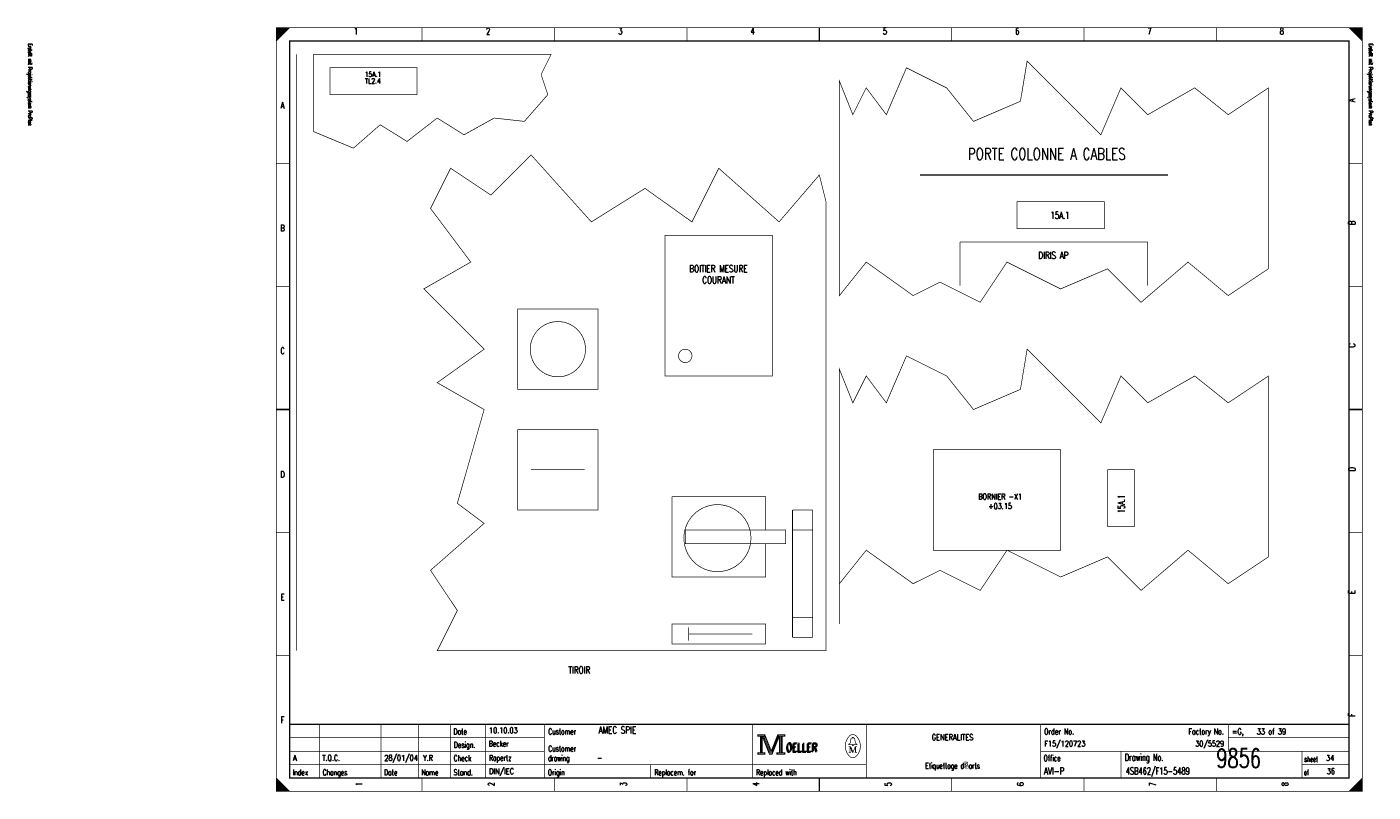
# Model space of a CAD drawing. Header units: centimetres. Extents: x 0 to 491, y -1040 to 69.
# Tile 164 of 181: x 191 to 241, y -120 to -91. Entities that reach past the tile are written whole.
import ezdxf
from ezdxf.enums import TextEntityAlignment as Align

# ---------------------------------------------------------------- set-up
doc = ezdxf.new("R2010")
doc.units = ezdxf.units.CM
doc.header["$MEASUREMENT"] = 0
doc.layers.get('0').update_dxf_attribs({"color": 9, "linetype": 'CONTINUOUS'})
doc.styles.get("Standard").update_dxf_attribs({"font": 'romans.shx', "bigfont": 'TXT.shx'})

msp = doc.modelspace()

# ---------------------------------------------------------------- linework, layer by layer
at = {"color": 0, "const_width": 0.025, "flags": 128}
for points in [[(200, -105.75), (200, -91.5), (240.5, -91.5), (240.5, -120), (200, -120), (200, -105.75)], [(200, -91.5), (200.5, -91.5), (200, -92), (200, -91.5)], [(200.025, -91.5), (200.025, -91.975), (200.05, -91.95), (200.05, -91.5), (200.075, -91.5), (200.075, -91.925), (200.1, -91.9), (200.1, -91.5), (200.125, -91.5), (200.125, -91.875), (200.15, -91.85), (200.15, -91.5), (200.175, -91.5), (200.175, -91.825), (200.2, -91.8)], [(200.2, -91.8), (200.2, -91.5), (200.225, -91.5), (200.225, -91.775), (200.25, -91.75), (200.25, -91.5), (200.275, -91.5), (200.275, -91.725), (200.3, -91.7), (200.3, -91.5), (200.325, -91.5), (200.325, -91.675), (200.35, -91.65), (200.35, -91.5), (200.375, -91.5)], [(200.375, -91.5), (200.375, -91.625), (200.4, -91.6), (200.4, -91.5), (200.425, -91.5), (200.425, -91.575), (200.45, -91.55), (200.45, -91.5), (200.475, -91.5), (200.475, -91.525)], [(240, -91.5), (240.5, -92), (240.475, -91.975), (240.475, -91.5), (240.45, -91.5), (240.45, -91.95), (240.425, -91.925), (240.425, -91.5), (240.4, -91.5), (240.4, -91.9), (240.375, -91.875), (240.375, -91.5), (240.35, -91.5), (240.35, -91.85), (240.325, -91.825)], [(240.15, -91.65), (240.15, -91.5), (240.125, -91.5), (240.125, -91.625), (240.1, -91.6), (240.1, -91.5), (240.075, -91.5), (240.075, -91.575), (240.05, -91.55), (240.05, -91.5), (240.025, -91.5), (240.025, -91.525)], [(240.325, -91.825), (240.325, -91.5), (240.3, -91.5), (240.3, -91.8), (240.275, -91.775), (240.275, -91.5), (240.25, -91.5), (240.25, -91.75), (240.225, -91.725), (240.225, -91.5), (240.2, -91.5), (240.2, -91.7), (240.175, -91.675), (240.175, -91.5), (240.15, -91.5)], [(221, -93.5), (221, -101.5), (222, -100.25), (223.75, -101.5), (224.75, -101), (226.25, -101.75), (227.25, -100.25), (229.25, -101.25), (231, -100.5), (232.25, -101.75), (234, -100.25), (235.5, -101.5), (237, -100.5), (237, -93.75), (235.5, -94.75), (234.25, -93.75), (232.5, -94.75), (231.5, -93.75), (230.75, -95.5), (228, -92.75), (227.75, -94.25), (226, -95), (225, -93.75), (223.5, -93), (222.75, -94.75), (222, -93.75), (221.5, -94.75), (221, -93.5)], [(206, -114.75), (206.75, -113.25), (205.75, -111.75), (207.75, -110), (206.75, -109.25), (207.75, -105.75), (206, -104.75), (207.75, -103.5), (205.5, -101.25), (207.25, -100.25), (205.75, -98.25), (206.5, -96.75), (208, -97.75), (209.5, -96.25), (211.75, -98.75), (213.75, -97.5), (215.5, -98.75), (216.5, -96.75), (218.75, -98.75), (220.25, -97), (220.5, -98), (220.5, -114.75), (206, -114.75)], [(221, -104.25), (221, -112.25), (222, -111), (223.75, -112.25), (224.75, -111.75), (226.25, -112.5), (227.25, -111), (229.25, -112), (231, -111.25), (232.25, -112.5), (234, -111), (235.5, -112.25), (237, -111.25), (237, -104.5), (235.5, -105.5), (234.25, -104.5), (232.5, -105.5), (231.5, -104.5), (230.75, -106.25), (228, -103.5), (227.75, -105), (226, -105.75), (225, -104.5), (223.5, -103.75), (222.75, -105.5), (222, -104.5), (221.5, -105.5), (221, -104.25)], [(214.75, -109), (218.25, -109), (218.25, -110.25)], [(218.25, -110.75), (218.25, -112), (214.75, -112), (214.75, -109)], [(217.95, -117.88), (217.95, -117.95), (218.05, -117.95), (218.05, -118.55), (217.95, -118.55), (217.95, -118.62), (218.22, -118.62), (218.22, -118.55), (218.12, -118.55), (218.12, -117.95), (218.22, -117.95), (218.22, -117.88), (217.95, -117.88)], [(218.07, -117.93), (218.07, -118.57), (218.1, -118.57), (218.1, -117.93)], [(218.12, -117.95), (218.39, -118.62), (218.49, -118.62), (218.76, -117.95)], [(218.18, -117.95), (218.42, -118.54), (218.46, -118.54)], [(218.22, -117.88), (218.46, -118.48), (218.7, -117.88)], [(218.22, -117.95), (218.44, -118.51), (218.47, -118.51)], [(218.46, -118.58), (218.49, -118.58), (218.74, -117.95)], [(218.46, -118.54), (218.48, -118.54), (218.72, -117.95)], [(218.76, -117.95), (218.76, -118.55), (218.66, -118.55), (218.66, -118.62), (218.71, -118.62)], [(218.7, -117.88), (218.7, -117.95), (218.8, -117.95), (218.8, -118.55), (218.7, -118.55), (218.7, -118.62), (218.97, -118.62), (218.97, -118.55), (218.87, -118.55), (218.87, -117.95), (218.97, -117.95), (218.97, -117.88), (218.7, -117.88)], [(218.78, -117.93), (218.78, -118.57), (218.83, -118.57), (218.83, -117.93), (218.85, -117.93), (218.85, -118.57)], [(221.48, -118.01), (221.48, -117.98), (221.52, -117.98), (221.52, -118.01)], [(221.48, -118.26), (221.35, -118.26), (221.35, -118.24), (221.4, -118.2), (221.43, -118.04)], [(221.39, -118.33), (221.39, -118.54), (221.35, -118.54)], [(221.39, -118.33), (221.48, -118.54), (221.51, -118.54)], [(221.52, -118.26), (221.65, -118.26), (221.65, -118.24), (221.6, -118.2), (221.57, -118.04)], [(200, -119.5), (200, -120), (200.5, -120), (200, -119.5), (200.025, -119.525), (200.025, -120), (200.05, -120), (200.05, -119.55), (200.075, -119.575), (200.075, -120), (200.1, -120), (200.1, -119.6), (200.125, -119.625), (200.125, -120), (200.15, -120)], [(200.15, -120), (200.15, -119.65), (200.175, -119.675), (200.175, -120), (200.2, -120), (200.2, -119.7), (200.225, -119.725), (200.225, -120), (200.25, -120), (200.25, -119.75), (200.275, -119.775), (200.275, -120), (200.3, -120), (200.3, -119.8), (200.325, -119.825)], [(200.325, -119.825), (200.325, -120), (200.35, -120), (200.35, -119.85), (200.375, -119.875), (200.375, -120), (200.4, -120), (200.4, -119.9), (200.425, -119.925), (200.425, -120), (200.45, -120), (200.45, -119.95), (200.475, -119.975)], [(240.125, -119.875), (240.125, -120), (240.1, -120), (240.1, -119.9), (240.075, -119.925), (240.075, -120), (240.05, -120), (240.05, -119.95), (240.025, -119.975), (240.025, -120)], [(240.3, -120), (240.3, -119.7), (240.275, -119.725), (240.275, -120), (240.25, -120), (240.25, -119.75), (240.225, -119.775), (240.225, -120), (240.2, -120), (240.2, -119.8), (240.175, -119.825), (240.175, -120), (240.15, -120), (240.15, -119.85), (240.125, -119.875)], [(240.475, -119.525), (240.475, -120), (240.45, -120), (240.45, -119.55), (240.425, -119.575), (240.425, -120), (240.4, -120), (240.4, -119.6), (240.375, -119.625), (240.375, -120), (240.35, -120), (240.35, -119.65), (240.325, -119.675), (240.325, -120), (240.3, -120)]]:
    msp.add_lwpolyline(points, dxfattribs=at)
at = {"color": 0, "flags": 128}
for points, const_width in [([(200, -91.5), (240.5, -91.5), (240.5, -120), (200, -120)], 0.025), ([(200.5, -92), (240, -92), (240, -119.5), (200.5, -119.5)], 0.05), ([(200.5, -92), (240, -92), (240, -119.5), (200.5, -119.5)], 0.025), ([(202, -93), (205.25, -93), (205.25, -94), (202, -94)], 0.025), ([(227.625, -98), (230.875, -98), (230.875, -99), (227.625, -99)], 0.025), ([(214.5, -99.25), (218.5, -99.25), (218.5, -104.5), (214.5, -104.5)], 0.025), ([(209, -102), (212, -102), (212, -105), (209, -105)], 0.025), ([(209, -106.5), (212, -106.5), (212, -109.5), (209, -109.5)], 0.025), ([(224.5, -107.25), (229.25, -107.25), (229.25, -111), (224.5, -111)], 0.025), ([(231, -108), (232, -108), (232, -110.125), (231, -110.125)], 0.025), ([(215.25, -110.25), (219, -110.25), (219, -110.75), (215.25, -110.75)], 0.025), ([(214.75, -113.75), (218.25, -113.75), (218.25, -114.5), (214.75, -114.5)], 0.025), ([(217.97, -117.9), (218.2, -117.9), (218.2, -117.93), (217.97, -117.93)], 0.025), ([(218.72, -117.9), (218.95, -117.9), (218.95, -117.93), (218.72, -117.93)], 0.025), ([(221.48, -118.26), (221.52, -118.26), (221.52, -118.29), (221.48, -118.29)], 0.025), ([(217.97, -118.57), (218.2, -118.57), (218.2, -118.6), (217.97, -118.6)], 0.025), ([(218.68, -118.57), (218.95, -118.57), (218.95, -118.6), (218.68, -118.6)], 0.025)]:
    msp.add_lwpolyline(points, close=True, dxfattribs=dict(at, const_width=const_width))
at = {"color": 0}
for points, const_width in [([(205.438, -91.5), (205.438, -92)], 0.025), ([(210.375, -91.5), (210.375, -92)], 0.025), ([(215.312, -91.5), (215.312, -92)], 0.025), ([(220.25, -92), (220.25, -91.5)], 0.05), ([(220.25, -91.5), (220.25, -92)], 0.025), ([(225.188, -91.5), (225.188, -92)], 0.025), ([(230.125, -91.5), (230.125, -92)], 0.025), ([(235.062, -91.5), (235.062, -92)], 0.025), ([(200.75, -92.5), (200.75, -114.75)], 0.025), ([(201.375, -92.5), (210.25, -92.5)], 0.025), ([(201.375, -92.5), (201.375, -95.375)], 0.025), ([(210.25, -92.5), (209.875, -93.25)], 0.025), ([(209.875, -93.25), (210.125, -94)], 0.025), ([(210.125, -94), (209.25, -95)], 0.025), ([(206, -94.875), (204.875, -95.75)], 0.025), ([(207, -95.5), (206, -94.875)], 0.025), ([(208.125, -94.875), (207, -95.5)], 0.025), ([(209.25, -95), (208.125, -94.875)], 0.025), ([(202.875, -96), (201.375, -95.375)], 0.025), ([(203.875, -95.125), (202.875, -96)], 0.025), ([(204.875, -95.75), (203.875, -95.125)], 0.025), ([(200, -96.583), (200.5, -96.583)], 0.025), ([(240.5, -96.583), (240, -96.583)], 0.025), ([(224, -97), (233.25, -97)], 0.05), ([(225.5, -99.5), (225.5, -101.125)], 0.025), ([(225.5, -99.5), (232.5, -99.5)], 0.025), ([(232.5, -99.5), (232.5, -101.125)], 0.025), ([(200, -101.167), (200.5, -101.167)], 0.025), ([(240.5, -101.167), (240, -101.167)], 0.025), ([(200.5, -105.75), (200, -105.75)], 0.05), ([(200, -105.75), (200.5, -105.75)], 0.025), ([(240, -105.75), (240.5, -105.75)], 0.05), ([(240.5, -105.75), (240, -105.75)], 0.025), ([(209.5, -108), (211.5, -108)], 0.025), ([(219.25, -109.5), (219.25, -114.25)], 0.025), ([(219.25, -109.5), (220, -109.5)], 0.025), ([(220, -109.5), (220, -114.25)], 0.025), ([(200, -110.333), (200.5, -110.333)], 0.025), ([(219.25, -110.25), (220, -110.25)], 0.025), ([(240.5, -110.333), (240, -110.333)], 0.025), ([(221, -110.75), (221, -113.75)], 0.025), ([(215.375, -113.875), (215.375, -114.375)], 0.025), ([(219.25, -113.5), (220, -113.5)], 0.025), ([(215.375, -114.125), (217.75, -114.125)], 0.025), ([(219.25, -114.25), (220, -114.25)], 0.025), ([(200, -114.917), (200.5, -114.917)], 0.025), ([(240.5, -114.917), (240, -114.917)], 0.025), ([(240, -117.5), (200.5, -117.5)], 0.05), ([(201.6, -119.5), (201.6, -117.5)], 0.025), ([(203.9, -119.5), (203.9, -117.5)], 0.025), ([(205.3, -119.5), (205.3, -117.5)], 0.025), ([(206.5, -117.5), (206.5, -119.5)], 0.025), ([(207.8, -117.5), (207.8, -119.5)], 0.025), ([(210, -117.5), (210, -119.5)], 0.025), ([(217.75, -117.5), (217.75, -119.5)], 0.025), ([(218.15, -117.95), (218.4, -118.58)], 0.025), ([(218.47, -118.51), (218.7, -117.94)], 0.025), ([(222, -117.5), (222, -119.5)], 0.025), ([(228.5, -117.5), (228.5, -119.5)], 0.025), ([(235.5, -117.5), (235.5, -118.5)], 0.025), ([(200.5, -118), (210, -118)], 0.025), ([(221.35, -118.33), (221.42, -118.33)], 0.025), ([(221.42, -118.33), (221.51, -118.54)], 0.025), ([(221.46, -118.01), (221.55, -118.01)], 0.025), ([(221.51, -118.54), (221.59, -118.33)], 0.025), ([(221.59, -118.54), (221.59, -118.33)], 0.025), ([(221.59, -118.33), (221.65, -118.33)], 0.025), ([(221.61, -118.33), (221.61, -118.54)], 0.025), ([(235.5, -118), (240, -118)], 0.025), ([(200.5, -118.5), (210, -118.5)], 0.025), ([(218.4, -118.58), (218.46, -118.58)], 0.025), ([(221.39, -118.54), (221.43, -118.54)], 0.025), ([(221.65, -118.54), (221.57, -118.54)], 0.025), ([(228.5, -118.5), (240, -118.5)], 0.025), ([(231.5, -118.5), (231.5, -119.5)], 0.025), ([(238.25, -118.5), (238.25, -119.5)], 0.025), ([(200.5, -119), (222, -119)], 0.025), ([(213.95, -119), (213.95, -119.5)], 0.025), ([(220.25, -119.5), (220.25, -120)], 0.05), ([(238.25, -119), (240, -119)], 0.025), ([(200.475, -120), (200.475, -119.975)], 0.025), ([(205.438, -120), (205.438, -119.5)], 0.025), ([(210.375, -120), (210.375, -119.5)], 0.025), ([(215.312, -120), (215.312, -119.5)], 0.025), ([(220.25, -120), (220.25, -119.5)], 0.025), ([(225.188, -120), (225.188, -119.5)], 0.025), ([(230.125, -120), (230.125, -119.5)], 0.025), ([(235.062, -120), (235.062, -119.5)], 0.025), ([(240.5, -119.5), (240, -120)], 0.025)]:
    msp.add_lwpolyline(points, dxfattribs=dict(at, const_width=const_width))
at = {"color": 0, "const_width": 0.025, "flags": 128}
for points in [[(211.531, -103.5, 1), (209.469, -103.5, 1)], [(215.5, -103.75, 1), (215, -103.75, 1)], [(217.7, -110.55, 1), (215.2, -110.55, 1)]]:
    msp.add_lwpolyline(points, format="xyb", close=True, dxfattribs=at)
for points in [[(221.35, -117.961, 0.373815), (221.349, -118.657, 0.373815)], [(221.649, -117.96, 0.530775), (221.351, -117.959, 0.530775)], [(221.65, -118.66, 0.378582), (221.646, -117.956, 0.378582)], [(221.46, -118.01, 0.414214), (221.43, -118.04, 0.414214)], [(221.57, -118.04, 0.414214), (221.54, -118.01, 0.414214)], [(221.35, -118.66, 0.532213), (221.649, -118.661, 0.532213)]]:
    msp.add_lwpolyline(points, format="xyb", dxfattribs=at)

# ---------------------------------------------------------------- texts
at = {"color": 0}
for s, height, width, p in [('1', 0.238, 0.672, (202.965, -91.514)), ('2', 0.238, 0.672, (207.899, -91.514)), ('3', 0.238, 0.672, (212.832, -91.514)), ('4', 0.238, 0.672, (217.766, -91.514)), ('5', 0.238, 0.672, (222.699, -91.514)), ('6', 0.238, 0.672, (227.632, -91.514)), ('7', 0.238, 0.672, (232.566, -91.514)), ('8', 0.238, 0.672, (237.499, -91.514)), ('15A.1', 0.1905, 0.7, (203.604, -93.147)), ('TL2.4', 0.1905, 0.712, (203.604, -93.395)), ('A', 0.238, 0.76, (200.233, -94.283)), ('PORTE COLONNE A CABLES', 0.42862, 0.751273, (228.733, -96)), ('15A.1', 0.2619, 0.716, (229.229, -98.371)), ('B', 0.238, 0.76, (200.233, -98.861)), ('DIRIS AP', 0.2619, 0.752, (228.981, -99.862)), ('BOITIER MESURE', 0.26194, 0.755429, (216.488, -100.359)), ('COURANT', 0.2619, 0.76, (216.488, -100.785)), ('C', 0.238, 0.76, (200.233, -103.439)), ('D', 0.238, 0.76, (200.233, -108.053)), ('BORNIER -X1', 0.21431, 0.740364, (226.993, -108.891)), ('+03.15', 0.2143, 0.68, (226.993, -109.246)), ('E', 0.238, 0.76, (200.233, -112.632)), ('F', 0.238, 0.76, (200.233, -117.21)), ('GENERALITES', 0.21431, 0.76, (225.219, -117.87)), ('Etiquettage d駱arts', 0.21431, 0.613474, (225.219, -118.935))]:
    msp.add_text(s, height=height, dxfattribs=dict(at, width=width)).set_placement(p, align=Align.TOP_CENTER)
at = {"color": 0, "width": 0.622634}
for p in [(190.702, -92.094), (240.702, -92.094)]:
    msp.add_text('Erstellt mit Projektierungssystem ProPlan', height=0.14288, rotation=270, dxfattribs=at).set_placement(p, align=Align.BOTTOM_LEFT)
at = {"color": 0}
for s, height, width, p in [('A', 0.238, 0.76, (239.991, -94.283)), ('B', 0.238, 0.76, (239.991, -98.861)), ('C', 0.238, 0.76, (239.992, -103.439)), ('D', 0.238, 0.76, (239.992, -108.053)), ('15A.1', 0.2619, 0.7, (231.386, -109.622)), ('E', 0.238, 0.76, (239.991, -112.632)), ('F', 0.238, 0.76, (239.991, -117.21))]:
    msp.add_text(s, height=height, rotation=90, dxfattribs=dict(at, width=width)).set_placement(p, align=Align.TOP_LEFT)
for s, height, width, p in [('TIROIR', 0.2619, 0.76, (210.888, -115.336)), ('Date', 0.2143, 0.64, (206.605, -117.658)), ('Customer', 0.2143, 0.62, (210.14, -117.658)), ('Order No.', 0.2143, 0.656889, (228.633, -117.658)), ('=G,    33 of 39', 0.21431, 0.681067, (235.641, -117.658)), ('Design.', 0.2143, 0.636571, (206.619, -118.154)), ('Customer', 0.2143, 0.62, (210.14, -118.296)), ('OELLER', 0.3096, 0.76, (218.996, -118.225)), ('OELLER', 0.3096, 0.76, (218.996, -118.225)), ('OELLER', 0.3096, 0.76, (219.032, -118.19)), ('Check', 0.2143, 0.632, (206.612, -118.651)), ('drawing', 0.2143, 0.6, (210.133, -118.651)), ('Office', 0.2143, 0.626667, (228.615, -118.651)), ('Drawing No.', 0.26194, 0.646545, (231.643, -118.602)), ('sheet', 0.1905, 0.6, (238.338, -118.701)), ('Index', 0.2143, 0.632, (200.609, -119.184)), ('Changes', 0.2143, 0.622857, (201.726, -119.184)), ('Date', 0.2143, 0.64, (204.015, -119.184)), ('Name', 0.2143, 0.64, (205.404, -119.184)), ('Stand.', 0.2143, 0.642667, (206.612, -119.184)), ('Origin', 0.2143, 0.626667, (210.127, -119.184)), ('Replacem. for', 0.21431, 0.627077, (214.097, -119.184)), ('Replaced with', 0.21431, 0.619692, (217.895, -119.184)), ('of', 0.1905, 0.6, (238.323, -119.198))]:
    msp.add_text(s, height=height, dxfattribs=dict(at, width=width)).set_placement(p, align=Align.TOP_LEFT)
for s, height, width, p in [('10.10.03', 0.2143, 0.678, (207.934, -117.892)), ('AMEC SPIE', 0.2619, 0.752889, (212.016, -117.923)), ('Becker', 0.2143, 0.626667, (207.927, -118.389)), ('F15/120723', 0.2143, 0.6832, (228.639, -118.389)), ('9856', 0.7, 0.6928, (235.058, -119.322)), ('A', 0.214, 0.76, (200.621, -118.921)), ('T.Q.C.', 0.2143, 0.728, (201.716, -118.921)), ('28/01/04', 0.2143, 0.678, (204.029, -118.921)), ('Y.R', 0.2143, 0.738667, (205.467, -118.921)), ('Ropertz', 0.2143, 0.622857, (207.932, -118.921)), ('-', 0.214, 0.696, (211.965, -118.921)), ('34', 0.2143, 0.672, (239.15, -118.921)), ('DIN/IEC', 0.2143, 0.750857, (207.935, -119.418)), ('AVI-P', 0.2619, 0.7472, (228.624, -119.449)), ('4SB462/F15-5489', 0.26194, 0.6928, (231.679, -119.449)), ('36', 0.2143, 0.672, (239.177, -119.418))]:
    msp.add_text(s, height=height, dxfattribs=dict(at, width=width)).set_placement(p, align=Align.BOTTOM_LEFT)
at = {"color": 0, "width": 0.646545}
msp.add_text('Factory No.', height=0.21431, dxfattribs=at).set_placement((235.335, -117.658), align=Align.TOP_RIGHT)
at = {"color": 0, "width": 0.675429}
msp.add_text('30/5529', height=0.2143, dxfattribs=at).set_placement((235.346, -118.389), align=Align.BOTTOM_RIGHT)
at = {"color": 0, "width": 0.672}
for s, p in [('1', (202.965, -119.73)), ('2', (207.899, -119.73)), ('3', (212.832, -119.73)), ('4', (217.766, -119.73)), ('5', (222.699, -119.73)), ('6', (227.632, -119.73)), ('7', (232.566, -119.73)), ('8', (237.499, -119.73))]:
    msp.add_text(s, height=0.238, rotation=90, dxfattribs=at).set_placement(p, align=Align.TOP_CENTER)

doc.saveas('drawing.dxf')
